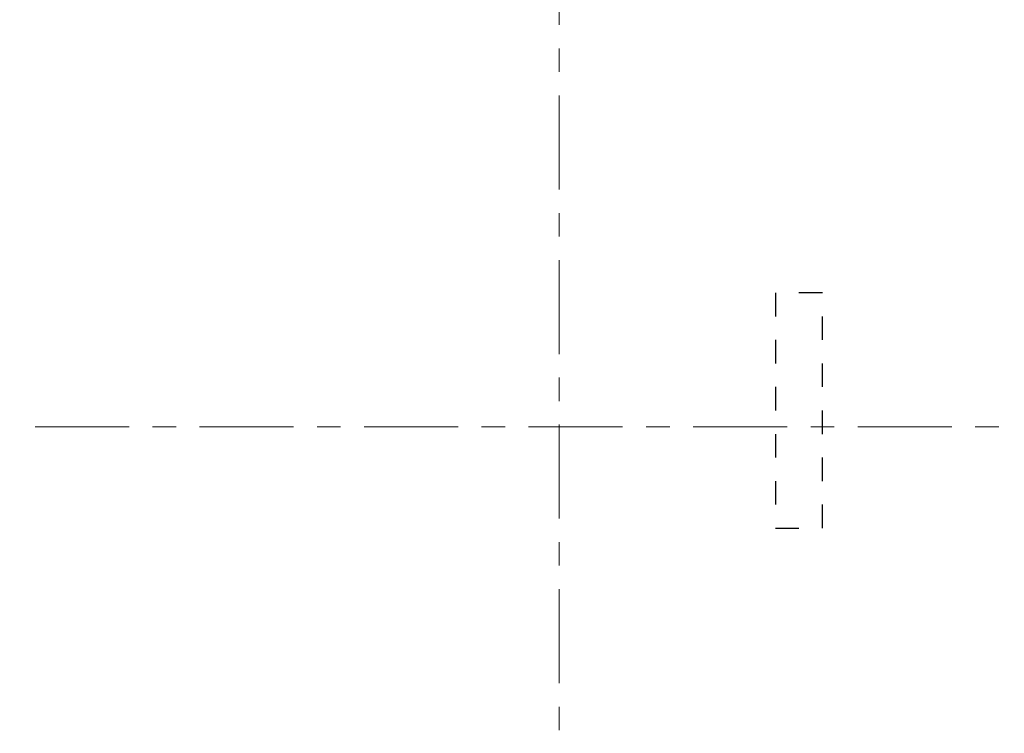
# Model space of a CAD drawing. Header units: metres. Extents: x -38 to 93, y -15 to 21.
# Tile 4 of 195: x 2.2 to 6.39, y 2 to 5.03. Entities that reach past the tile are written whole.
import ezdxf

# ---------------------------------------------------------------- set-up
doc = ezdxf.new("R2010")
doc.units = ezdxf.units.M
for name, pattern in [('______11', [0.5, 0.4, -0.05, 0, -0.05]), ('______2', [0.0405, 0.03, -0.0105]), ('______5', [1.1, 0.8, -0.1, 0.1, -0.1])]:
    doc.linetypes.add(name, pattern=pattern)
doc.layers.add('XR$2$Осевая линия (1)', color=7, linetype='______5', lineweight=13)
doc.layers.add('XR$6$Стена_ бетон несущ.', color=7, linetype='Continuous', lineweight=70, true_color=0xb4b496)

msp = doc.modelspace()

# ---------------------------------------------------------------- linework, layer by layer
at = {"layer": 'XR$2$Осевая линия (1)', "color": 253, "linetype": '______11', "lineweight": 13, "true_color": 0xa0a0a0, "transparency": 33554687}
for p, q in [((4.5, -3.39), (4.5, 19.78)), ((-2.63, 3.3), (62.6, 3.3))]:
    msp.add_line(p, q, dxfattribs=at)
at = {"layer": 'XR$6$Стена_ бетон несущ.', "color": 253, "linetype": '______2', "lineweight": -3, "true_color": 0xa0a0a0, "transparency": 33554687}
for p, q in [((5.42, 3.87), (5.42, 2.87)), ((5.62, 3.87), (5.42, 3.87)), ((5.62, 2.87), (5.62, 3.87)), ((5.42, 2.87), (5.62, 2.87))]:
    msp.add_line(p, q, dxfattribs=at)

doc.saveas('drawing.dxf')
